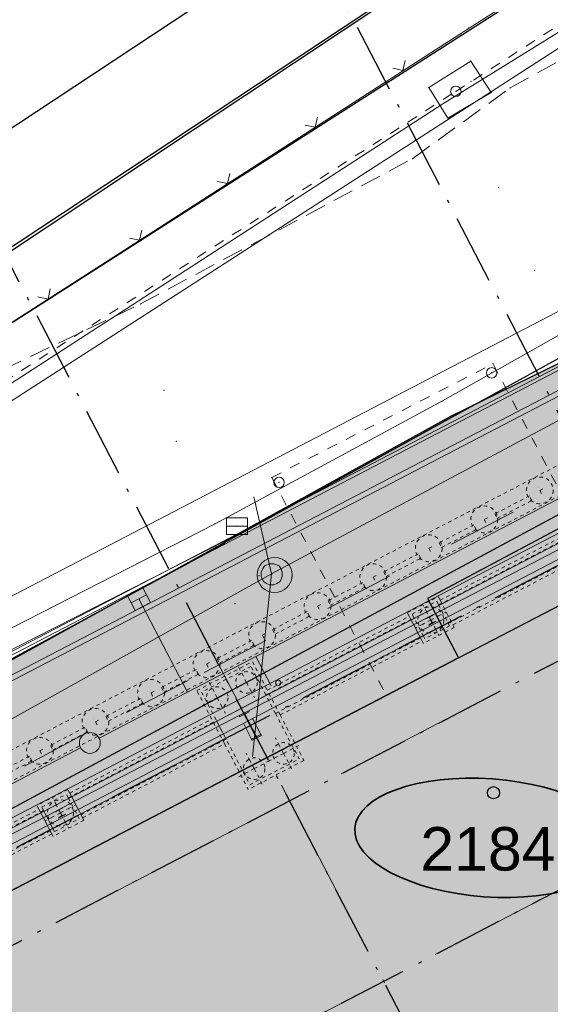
# Model space of a CAD drawing. Header units: metres. Extents: x -535942 to -530626, y -1087729 to -1086275.
# Tile 70 of 112: x -534317 to -534302, y -1086897 to -1086869. Entities that reach past the tile are written whole.
import ezdxf

# ---------------------------------------------------------------- set-up
doc = ezdxf.new("R2010")
doc.units = ezdxf.units.M
for name, pattern in [('A_CARA_07', [7, 5, -2]), ('A_CARA_15', [7.6, 5, -1.3, 0, -1.3]), ('A_CARA_16', [11.4, 6, -1.8, 0, -1.8, 0, -1.8]), ('B_CARA_02', [2, 1, -1]), ('B_CARA_03', [3, 2, -1]), ('C_1', [0.6, 0.3, -0.3]), ('C_2', [0.9, 0.6, -0.3]), ('CONTINOUS', [0]), ('Čerchovaná 20mm', [3000, 2000, -500, 0, -500])]:
    doc.linetypes.add(name, pattern=pattern)
for name, color, linetype in [('17', 7, 'Continuous'), ('18', 7, 'Continuous'), ('2', 7, 'Continuous'), ('23', 7, 'Continuous'), ('25', 7, 'Continuous'), ('8', 7, 'Continuous'), ('_blok katastr', 7, 'Continuous'), ('_blok SS sítě', 7, 'Continuous'), ('_blok zaměření - nové', 7, 'Continuous'), ('_základy', 7, 'Continuous'), ('AG_srafy SS komunikace', 253, 'Continuous'), ('CA_ZÁKLADY PAŽENÍ', 10, 'A_CARA_07'), ('RP_kom_odvodnění', 160, 'Continuous')]:
    doc.layers.add(name, color=color, linetype=linetype)
for name, color, linetype, lineweight in [('AG budovy tence', 240, 'Continuous', 18), ('AG budovy tluste', 240, 'Continuous', 50), ('AG kanal destova', 24, 'G_POTR_626_PN', 35), ('AG plyn', 251, 'G_POTR_632_PN', 13), ('AG silno NN', 251, 'G_VED_660_PN', 13), ('AG_kanal destova', 24, 'G_POTR_626_PN', 35), ('AG_SS kanal_déšť', 251, 'G_POTR_626_PN', 13), ('AG_SS osvětlení', 251, 'HP_04_VO', 13), ('CA_NEVHRA', 3, 'A_CARA_07', 9), ('CA_NEVHRA1_červená', 10, 'A_CARA_16', 25), ('CA_OSY', 5, 'A_CARA_15', 18), ('CA_PAŽENÍ', 10, 'Continuous', 25), ('CA_POHHRA25', 7, 'Continuous', 25), ('CA_REZY', 1, 'Continuous', 50), ('CA_ZAKLADY25', 7, 'Continuous', 18), ('RP_kom_popis', 240, 'Continuous', 35), ('RP_kom_srafy_asfalt', 41, 'Continuous', 18), ('RP_komunikace', 240, 'Continuous', 35)]:
    doc.layers.add(name, color=color, linetype=linetype, lineweight=lineweight)
for name, color, linetype, lineweight, true_color in [('AG_Demolice', 7, 'Continuous', 25, 0xff8000), ('AG_dotčená parcela', 7, 'Continuous', 30, 0x007f00), ('BT_hranice_budov', 7, 'Continuous', 30, 0x007f00), ('RP_kom_zlaby', 7, 'CONTINOUS', 30, 0x5cb0ff)]:
    doc.layers.add(name, color=color, linetype=linetype, lineweight=lineweight, true_color=true_color)
doc.layers.add('AG_revizni oblacek', color=111, linetype='Continuous', plot=False)
for name, color, linetype, true_color in [('BT_BPEJ', 7, 'Continuous', 0x7fffff), ('BT_hranice_parcel', 7, 'Continuous', 0x007f00), ('BT_mapove_znacky', 7, 'Continuous', 0x007f00), ('BT_text_parcel', 7, 'Continuous', 0x007f00), ('BT_vnitrni_kresby', 7, 'Continuous', 0x007f00)]:
    doc.layers.add(name, color=color, linetype=linetype, true_color=true_color)
doc.layers.get('17').off()
doc.styles.add('BT_text_mapy_m', font='arial.ttf', dxfattribs={"height": 5})
doc.styles.add('PM-Poznámka', font='ARIALN.TTF', dxfattribs={"width": 0.8})
doc.styles.add('ROMANS', font='romans')
doc.linetypes.add('G_POTR_626_PN', pattern='A,0.5,-1,2,-6.5,[8,hpfmlin.shx,S=1,R=0,X=0,Y=0],-6.5,2,-1,0.5', length=20)
doc.linetypes.add('G_POTR_632_PN', pattern='A,0.5,-1,2,-6.5,[13,hpfmlin.shx,S=1,R=0,X=0,Y=0],-6.5,2,-1,0.5', length=20)
doc.linetypes.add('G_VED_660_PN', pattern='A,0.5,-1,2,-6.5,[28,hpfmlin.shx,S=1,R=0,X=0,Y=0],-6.5,2,-1,0.5', length=20)
doc.linetypes.add('HP_04_VO', pattern='A,0.5,-1,2,-5,[28,hpfmlin.shx,S=1,R=0,X=0,Y=0],-0.8,["VO",ROMANS,S=1.7,R=0,X=2.75,Y=-0.8],-7,2,-1,0.5', length=19.8)
doc.dimstyles.new('RP_Poznámkový', dxfattribs={"dimscale": 0, "dimtxt": 2, "dimasz": 2, "dimexe": 0, "dimexo": 5, "dimgap": 0.5, "dimtad": 1, "dimzin": 1, "dimtxsty": 'PM-Poznámka', "dimblk": 'ARCHTICK', "dimcen": 2.5, "dimclrd": 256, "dimclre": 256, "dimclrt": 256, "dimadec": 5, "dimazin": 0, "dimtm": 1e-09, "dimtfac": 1, "dimtmove": 1, "dimatfit": 3, "dimldrblk": 'CLOSEDBLANK', "dimfxl": 10, "dimfxlon": 1, "dimtfill": 1, "dimlwd": 13, "dimlwe": 13, "dimarcsym": 0})

# ---------------------------------------------------------------- blocks, each defined once
blk = doc.blocks.new('BT_symbol_404')
at = {"layer": 'BT_mapove_znacky', "lineweight": -3}
blk.add_circle((0, 0), 0.175, dxfattribs=at)
blk = doc.blocks.new('_KATASTR')
at = {"layer": 'AG_dotčená parcela', "color": 3, "lineweight": 35, "true_color": 0x00ff00}
blk.add_ellipse((-534303.619, -1086892.136), major_axis=(3.835, -0.276), ratio=0.441498, dxfattribs=at)
at = {"layer": 'BT_BPEJ', "lineweight": -3}
blk.add_lwpolyline([(-534567.99, -1086985.9), (-534456, -1086953), (-534436.78, -1086944.4), (-534394.5, -1086925.5), (-534377.62, -1086916.03), (-534353.5, -1086902.5), (-534344.98, -1086895.04), (-534338.35, -1086889.24), (-534337.5, -1086888.5), (-534101, -1086732), (-533977.7, -1086657.11), (-533966, -1086650), (-533802, -1086557.5)], dxfattribs=at)
at = {"layer": 'BT_hranice_budov', "lineweight": -3}
blk.add_lwpolyline([(-534273.16, -1086880.49), (-534281.13, -1086884.61), (-534288.98, -1086888.66), (-534294.48, -1086891.5), (-534292.19, -1086896.86), (-534294.49, -1086898.07), (-534322.75, -1086913), (-534326.38, -1086914.91), (-534331.97, -1086905.23), (-534333.59, -1086902.12), (-534304.47, -1086886.96), (-534300.03, -1086884.65), (-534277.03, -1086872.68)], dxfattribs=at)
at = {"layer": 'BT_hranice_parcel', "lineweight": -3}
for points in [[(-533930.39, -1086626.94), (-533977.71, -1086657.09), (-534027.69, -1086688.36), (-534051.88, -1086704.35), (-534053, -1086704.99), (-534093.1, -1086730.54), (-534099.49, -1086734.79), (-534123.96, -1086749.86), (-534172.7, -1086780.69), (-534236.19, -1086822.11), (-534301.1, -1086864.48), (-534361.33, -1086904.52), (-534389.95, -1086921.75), (-534421.31, -1086936.84), (-534457.42, -1086954.5), (-534485.18, -1086964.81)], [(-534493.78, -1086969.89), (-534465.8, -1086959.93), (-534429.9, -1086944.73), (-534384.85, -1086920.69), (-534356.67, -1086902.53), (-534277.7, -1086851.96), (-534273.32, -1086849.11), (-534236.73, -1086825.56), (-534052.87, -1086705.47), (-533854.49, -1086591.17)], [(-534198.96, -1086836), (-534210.92, -1086842.13), (-534222.39, -1086848.06), (-534226.92, -1086849.68), (-534229.45, -1086849.17), (-534234.16, -1086847.82), (-534239.74, -1086847.8), (-534244.99, -1086849.4), (-534260.32, -1086856.66), (-534281.87, -1086868.15), (-534295.05, -1086874.75), (-534338.12, -1086898.49), (-534383.25, -1086923.8)], [(-534278.2, -1086870.91), (-534280.81, -1086872.42), (-534283.9, -1086873.33), (-534336.41, -1086901.56), (-534380.73, -1086926.26), (-534387.36, -1086930.06), (-534395.68, -1086937.38), (-534400.23, -1086943.77), (-534402.1, -1086949.28), (-534402.94, -1086954.59), (-534401.71, -1086960.85), (-534397.72, -1086964.65), (-534394.01, -1086965.74), (-534388.06, -1086961.48), (-534382.1, -1086954.4), (-534380.8, -1086952.07), (-534380.09, -1086950.32), (-534377.66, -1086948.55)], [(-534277.03, -1086872.68), (-534300.03, -1086884.65), (-534300.94, -1086882.9), (-534305.36, -1086885.26), (-534304.47, -1086886.96), (-534333.59, -1086902.12), (-534331.97, -1086905.23)]]:
    blk.add_lwpolyline(points, dxfattribs=at)
at = {"layer": 'BT_vnitrni_kresby', "lineweight": -3}
for points in [[(-534363.29, -1086902.12), (-534302.56, -1086861.97)], [(-534304.47, -1086886.96), (-534300.03, -1086884.65)]]:
    blk.add_lwpolyline(points, dxfattribs=at)
at = {"layer": 'BT_mapove_znacky', "lineweight": -3}
blk.add_blockref('BT_symbol_404', (-534303.468, -1086890.839), dxfattribs=at)
at = {"layer": 'BT_text_parcel', "lineweight": -3, "style": 'BT_text_mapy_m'}
blk.add_text('2184', height=1.25, dxfattribs=at).set_placement((-534305.569, -1086893.077))
blk = doc.blocks.new('kanalizace SS')
at = {"layer": 'AG_SS kanal_déšť', "ltscale": 0.7}
for p, q in [((-534309.85, -1086884.55), (-534300.23, -1086879.41)), ((-534336.78, -1086899.57), (-534309.85, -1086884.55)), ((-534309.85, -1086884.55), (-534310.395, -1086889.809))]:
    blk.add_line(p, q, dxfattribs=at)
blk.add_lwpolyline([(-534310.353, -1086882.333), (-534309.85, -1086884.55)], dxfattribs=at)
blk = doc.blocks.new('ss plyn')
at = {"layer": 'AG plyn', "color": 251, "lineweight": 15, "ltscale": 0.5}
for p, q in [((-534277.956, -1086854.287), (-534304.922, -1086871.042)), ((-534277.956, -1086854.287), (-534304.922, -1086871.042)), ((-534304.922, -1086871.042), (-534318.48, -1086879.813)), ((-534304.922, -1086871.042), (-534318.48, -1086879.813))]:
    blk.add_line(p, q, dxfattribs=at)
blk = doc.blocks.new('SS nízké napětí')
at = {"layer": 'AG silno NN', "ltscale": 0.7}
blk.add_line((-534331.2978, -1086888.58951), (-534290.8331, -1086862.49948), dxfattribs=at)
blk = doc.blocks.new('ss_vo')
at = {"layer": 'AG_SS osvětlení', "ltscale": 0.7}
blk.add_line((-534317.8484, -1086885.4622), (-534284.3182, -1086868.0014), dxfattribs=at)
blk = doc.blocks.new('Z620')
at = {"color": 0, "lineweight": -2}
for p, q in [((-0.21, 0.24), (-0.06, 0.3)), ((-0.06, 0.3), (0.06, 0.3)), ((0.06, 0.3), (0.21, 0.24)), ((-0.3, 0.06), (-0.27, 0.15)), ((-0.3, -0.06), (-0.3, 0.06)), ((-0.27, 0.15), (-0.21, 0.24)), ((0.21, 0.24), (0.27, 0.15)), ((0.27, 0.15), (0.3, 0.06)), ((0.3, 0.06), (0.3, -0.06)), ((-0.24, -0.21), (-0.3, -0.06)), ((-0.15, -0.27), (-0.24, -0.21)), ((-0.06, -0.3), (-0.15, -0.27)), ((0.15, -0.27), (0.06, -0.3)), ((0.24, -0.21), (0.15, -0.27)), ((0.3, -0.06), (0.24, -0.21)), ((0.06, -0.3), (-0.06, -0.3))]:
    blk.add_line(p, q, dxfattribs=at)
blk = doc.blocks.new('Z38')
at = {"color": 0, "lineweight": -2}
for p, q in [((0.3, 0.24), (-0.3, 0.24)), ((-0.3, 0.24), (-0.3, -0.24)), ((-0.3, 0), (0.3, 0)), ((0.3, -0.24), (0.3, 0.24)), ((-0.3, -0.24), (0.3, -0.24))]:
    blk.add_line(p, q, dxfattribs=at)
blk = doc.blocks.new('Z212')
at = {"color": 0, "lineweight": -2}
for p, q in [((-0.21, 0.21), (0, 0)), ((0, 0), (0.21, 0.21))]:
    blk.add_line(p, q, dxfattribs=at)
blk = doc.blocks.new('Z15')
at = {"layer": '23', "color": 0, "lineweight": -2}
blk.add_circle((0, 0), 0.15, dxfattribs=at)
blk = doc.blocks.new('Zaměření - zekan')
at = {"layer": 'AG_srafy SS komunikace', "transparency": 33554516}
h = blk.add_hatch(color=256, dxfattribs=at)
h.dxf.hatch_style = 1
h.paths.add_polyline_path([(-534240.26, -1086848.01), (-534242.39, -1086848.54), (-534243.974, -1086849.136), (-534248.67, -1086851.22), (-534254.11, -1086853.75), (-534260.09, -1086856.64), (-534264.42, -1086858.86), (-534270.39, -1086862.11), (-534275.64, -1086864.95), (-534281.45, -1086868.07), (-534281.659, -1086868.183), (-534285.72, -1086869.95), (-534292.582, -1086873.477), (-534300.99, -1086878.21), (-534304.7, -1086880.03), (-534311.17, -1086883.6), (-534311.21, -1086883.69), (-534319, -1086887.9), (-534326.28, -1086891.8), (-534333.68, -1086895.85), (-534341.033, -1086899.872), (-534342.39, -1086900.59), (-534348.52, -1086904), (-534357.39, -1086909.18), (-534363.51, -1086912.76), (-534368.15, -1086915.35), (-534368.58, -1086915.38), (-534371.67, -1086917.17), (-534371.6, -1086917.36), (-534374.61, -1086918.91), (-534375.85, -1086919.55), (-534383.298, -1086923.67), (-534387.62, -1086926.167), (-534390.99, -1086928.47), (-534395.26, -1086932.19), (-534398.39, -1086935.37), (-534401.04, -1086938.71), (-534403.34, -1086942.64), (-534405.25, -1086947.26), (-534406.47, -1086948.88), (-534407.31, -1086949.26), (-534408.77, -1086950.15), (-534411.9, -1086951.42), (-534412.44, -1086951.7), (-534411.572, -1086955.25), (-534406.31, -1086953.97), (-534406.43, -1086955.99), (-534406.92, -1086958.84), (-534407.82, -1086961.82), (-534408.73, -1086963.55), (-534410.13, -1086965.71), (-534411.33, -1086966.62), (-534411.44, -1086966.66), (-534412.09, -1086967.39), (-534412.79, -1086968.05), (-534413.62, -1086968.71), (-534414.49, -1086969.26), (-534416.26, -1086969.93), (-534415.54, -1086973.73), (-534414.56, -1086973.85), (-534413.62, -1086974.05), (-534405.67, -1086972.87), (-534403.64, -1086972.67), (-534402.63, -1086972.81), (-534401.62, -1086973.13), (-534400.5, -1086973.63), (-534397.57, -1086975.25), (-534395.92, -1086976.46), (-534395, -1086977.42), (-534392.36, -1086981.04), (-534391.77, -1086982.25), (-534391.1, -1086982), (-534390.78, -1086982.85), (-534391.39, -1086983.1), (-534390.58, -1086985.29), (-534390.25, -1086986.4), (-534390.1, -1086987.69), (-534390.06, -1086988.65), (-534390.2, -1086989.8), (-534390.5, -1086990.92), (-534391.16, -1086992.45), (-534391.4, -1086992.91), (-534381.94, -1086987.31), (-534382.24, -1086986.32), (-534382.32, -1086985.31), (-534382.16, -1086984.27), (-534381.82, -1086983.34), (-534381.32, -1086982.44), (-534380.71, -1086981.63), (-534379.98, -1086980.93), (-534379.21, -1086980.3), (-534378.39, -1086979.72), (-534377.467, -1086979.211), (-534373.711, -1086977.112), (-534372.583, -1086976.508), (-534371.89, -1086976.12), (-534371.16, -1086975.66), (-534367.03, -1086973.76), (-534365.62, -1086973.12), (-534362.45, -1086971.42), (-534362.565, -1086971.198), (-534357.153, -1086968.396), (-534349.974, -1086964.676), (-534344.031, -1086961.597), (-534335.38, -1086957.063), (-534329.65, -1086954.06), (-534329.53, -1086954.31), (-534329, -1086954.29), (-534328.53, -1086954.37), (-534328.09, -1086954.52), (-534327.64, -1086954.75), (-534327.21, -1086955.13), (-534326.4, -1086956.7), (-534323.4, -1086955.17), (-534324.27, -1086953.55), (-534324.32, -1086953.03), (-534324.26, -1086952.54), (-534324.13, -1086952.05), (-534323.82, -1086951.55), (-534323.49, -1086951.1), (-534311.67, -1086944.94), (-534305.34, -1086941.6), (-534300.39, -1086939.07), (-534294.798, -1086936.104), (-534294.97, -1086935.8), (-534290.77, -1086933.636), (-534286.14, -1086931.26), (-534286.02, -1086931.42), (-534285.95, -1086931.48), (-534281.89, -1086929.385), (-534271.3, -1086923.94), (-534268.39, -1086922.44), (-534266.57, -1086921.49), (-534263.17, -1086919.71), (-534259.895, -1086918.003), (-534258.72, -1086917.39), (-534257.63, -1086916.91), (-534256.65, -1086916.73), (-534255.56, -1086916.71), (-534254.93, -1086916.98), (-534253.92, -1086917.86), (-534252.78, -1086919.28), (-534251.69, -1086920.86), (-534249.08, -1086925.78), (-534247.53, -1086928.67), (-534240.07, -1086924.81), (-534241.74, -1086921.65), (-534244.189, -1086916.906), (-534244.46, -1086916.38), (-534245.17, -1086914.8), (-534245.34, -1086913.82), (-534245.4, -1086912.79), (-534245.16, -1086911.8), (-534244.75, -1086910.85), (-534244.21, -1086909.95), (-534243.65, -1086909.23), (-534242.81, -1086908.49), (-534241.96, -1086907.93), (-534238.92, -1086906.61), (-534233.75, -1086904.35), (-534231.72, -1086903.63), (-534231.12, -1086903.38), (-534222.86, -1086899.98), (-534221.64, -1086899.45), (-534215.26, -1086896.83), (-534209.18, -1086894.35), (-534207.62, -1086893.82), (-534206.23, -1086893.48), (-534204.6, -1086893.25), (-534203.26, -1086893.19), (-534201.71, -1086893.25), (-534200.38, -1086893.427), (-534199.2, -1086893.7), (-534197.72, -1086894.19), (-534196.37, -1086894.9), (-534195.14, -1086895.82), (-534194.07, -1086896.96), (-534193.35, -1086897.92), (-534192.6, -1086899.44), (-534189.28, -1086891.78), (-534190.21, -1086891.25), (-534190.71, -1086890.67), (-534191, -1086890.06), (-534191.12, -1086889.29), (-534191.03, -1086888.49), (-534190.77, -1086887.8), (-534190.37, -1086887.08), (-534189.77, -1086886.62), (-534189.02, -1086886.35), (-534188.25, -1086886.41), (-534187.49, -1086886.8), (-534187, -1086887.35), (-534186.63, -1086888.11), (-534186.43, -1086889.03), (-534186.44, -1086889.87), (-534176.56, -1086889.35), (-534177.65, -1086886.35), (-534179.05, -1086882.57), (-534179.03, -1086882.09), (-534178.78, -1086881.7), (-534177.003, -1086880.974), (-534171.47, -1086878.73), (-534168.599, -1086877.516), (-534164.678, -1086875.911), (-534163.53, -1086875.46), (-534162.56, -1086875.05), (-534161.21, -1086874.87), (-534158.44, -1086876.72), (-534157.24, -1086876.86), (-534152.2, -1086873.32), (-534150.4, -1086872.02), (-534148.76, -1086870.34), (-534147.72, -1086869.64), (-534147.78, -1086868.94), (-534147.38, -1086868.62), (-534145.94, -1086867.86), (-534144.5, -1086867.1), (-534142.98, -1086868.83), (-534139.47, -1086866.78), (-534139.23, -1086867.11), (-534139.46, -1086867.68), (-534138.99, -1086868.33), (-534117.868, -1086863.128), (-534113.56, -1086852.87), (-534114.37, -1086851.52), (-534114.78, -1086850.57), (-534115.01, -1086849.57), (-534115.14, -1086848.49), (-534115.1, -1086846.51), (-534114.61, -1086844.2), (-534114.35, -1086844.04), (-534113.74, -1086841.96), (-534113.25, -1086840.97), (-534112.53, -1086839.04), (-534112.01, -1086837.76), (-534111.58, -1086837.05), (-534111.22, -1086836.67), (-534110.4, -1086836), (-534109.57, -1086835.59), (-534107.574, -1086834.453), (-534105.261, -1086833.135), (-534102.914, -1086831.772), (-534099.15, -1086829.58), (-534093.838, -1086826.49), (-534089.789, -1086824.133), (-534088.77, -1086823.54), (-534084.12, -1086821.01), (-534085.871, -1086817.863), (-534090.54, -1086820.46), (-534093.59, -1086822.14), (-534094.49, -1086822.57), (-534095.48, -1086822.88), (-534096.44, -1086822.95), (-534097.57, -1086822.86), (-534098.46, -1086822.57), (-534101.43, -1086820.53), (-534103.51, -1086818.2), (-534105.97, -1086814.25), (-534107.99, -1086810.23), (-534109.55, -1086807.26), (-534111.07, -1086804.41), (-534111.9, -1086802.88), (-534116.5, -1086794.06), (-534117.17, -1086792.06), (-534117.42, -1086790.69), (-534117.39, -1086789.25), (-534117.19, -1086787.5), (-534116.66, -1086785.76), (-534115.86, -1086784.28), (-534114.92, -1086782.83), (-534113.95, -1086781.82), (-534112.79, -1086780.91), (-534108.66, -1086778.44), (-534110.505, -1086775.354), (-534114.85, -1086777.87), (-534116.37, -1086778.45), (-534117.72, -1086778.78), (-534118.78, -1086778.9), (-534119.79, -1086778.87), (-534120.72, -1086778.71), (-534122.33, -1086778.24), (-534123.61, -1086777.53), (-534124.14, -1086776.51), (-534124.5, -1086775.53), (-534124.78, -1086773.93), (-534124.92, -1086772.42), (-534124.95, -1086770.88), (-534124.84, -1086769.37), (-534124.65, -1086767.87), (-534124.34, -1086766.41), (-534123.95, -1086764.94), (-534123.48, -1086763.55), (-534122.531, -1086761.319), (-534122.48, -1086761.2), (-534121.67, -1086759.91), (-534120.71, -1086758.7), (-534119.94, -1086758), (-534115.095, -1086754.803), (-534112.489, -1086753.118), (-534108.92, -1086750.81), (-534112.62, -1086746.13), (-534115.807, -1086748.182), (-534119.268, -1086750.409), (-534123.55, -1086753.29), (-534125.75, -1086754.94), (-534127.24, -1086756.26), (-534128.21, -1086757.38), (-534129.07, -1086758.68), (-534129.99, -1086760.43), (-534130.79, -1086762.3), (-534131.77, -1086765.256), (-534132.17, -1086766.67), (-534132.754, -1086769.154), (-534133.08, -1086770.92), (-534132.94, -1086773.13), (-534131.84, -1086777.78), (-534132.14, -1086777.97), (-534130.89, -1086781.58), (-534129.44, -1086783.59), (-534126.631, -1086788.645), (-534124.24, -1086793.34), (-534123.65, -1086795.82), (-534123.48, -1086797.42), (-534123.973, -1086799.534), (-534124.97, -1086801.52), (-534126.17, -1086803.45), (-534127.54, -1086804.78), (-534127.92, -1086804.75), (-534132.58, -1086807.28), (-534139.56, -1086810.01), (-534146.11, -1086812.58), (-534152.72, -1086815.14), (-534159.36, -1086817.74), (-534166.12, -1086820.4), (-534174.33, -1086823.85), (-534182.75, -1086826.87), (-534190.84, -1086831.94), (-534200.46, -1086836.84), (-534206.25, -1086839.79), (-534206.69, -1086840.05), (-534208.746, -1086841.112), (-534210.685, -1086842.126), (-534215.801, -1086844.801), (-534222.31, -1086848.04), (-534225.67, -1086849.34), (-534227.09, -1086849.34), (-534228.34, -1086849.44), (-534229.373, -1086849.268), (-534230.35, -1086849.04), (-534234.18, -1086847.95), (-534236.16, -1086847.74), (-534238.29, -1086847.76)])
h.paths.add_polyline_path([(-534391.83, -1086964.99), (-534388.99, -1086967.75), (-534389.32, -1086968.65), (-534389.03, -1086969.71), (-534388.91, -1086968.78), (-534388.57, -1086967.76), (-534388.06, -1086966.84), (-534386.87, -1086965.26), (-534384.26, -1086962.14), (-534380.15, -1086957.28), (-534377.72, -1086954.43), (-534375.258, -1086953.139), (-534377.42, -1086949), (-534378.23, -1086949.37), (-534378.17, -1086949.49), (-534379.06, -1086949.91), (-534380.6, -1086951.93), (-534380.7, -1086951.86), (-534381.58, -1086953.7), (-534381.483, -1086953.784), (-534383.82, -1086956.48), (-534386.678, -1086959.782), (-534387.92, -1086961.27), (-534389.99, -1086963.67), (-534390.75, -1086964.34), (-534391.55, -1086964.89)], flags=16)
at = {"layer": '18', "color": 252, "lineweight": 15}
for p in [(-534304.17, -1086868.86), (-534304.12, -1086869.81), (-534304.11, -1086870.39), (-534305.33, -1086870.57), (-534304.55, -1086870.68), (-534303.53, -1086870.71), (-534302.99, -1086870.58), (-534304.78, -1086871.45), (-534305.79, -1086872.61), (-534303.32, -1086873.44), (-534314.9, -1086875.77), (-534302.28, -1086875.82), (-534313.61, -1086876.79), (-534303.48, -1086878.51), (-534303.52, -1086878.77), (-534312.94, -1086879.27), (-534304.93, -1086879.58), (-534304.7, -1086880.03), (-534312.58, -1086880.74), (-534309.84, -1086881.78), (-534309.63, -1086881.92), (-534311.47, -1086883.11), (-534310.84, -1086883.18), (-534311.21, -1086883.69), (-534311.17, -1086883.6), (-534309.95, -1086884.11), (-534309.84, -1086884.56), (-534310.21, -1086884.6), (-534309.26, -1086884.64), (-534310.08, -1086884.97), (-534310.9, -1086885.41)]:
    blk.add_point(p, dxfattribs=at)
at = {"layer": '2', "color": 251, "linetype": 'C_1', "lineweight": 15}
for p, q in [((-534304.55, -1086870.68), (-534291.15, -1086862.05)), ((-534318.04, -1086879.35), (-534304.55, -1086870.68)), ((-534309.84, -1086881.78), (-534303.48, -1086878.51)), ((-534303.48, -1086878.51), (-534300.29, -1086884.59)), ((-534306.63, -1086887.88), (-534309.84, -1086881.78))]:
    blk.add_line(p, q, dxfattribs=at)
at = {"layer": '2', "color": 251, "lineweight": 15}
for p, q in [((-534304.93, -1086879.58), (-534301.37, -1086877.56)), ((-534304.7, -1086880.03), (-534300.99, -1086878.21)), ((-534311.47, -1086883.11), (-534304.93, -1086879.58)), ((-534311.17, -1086883.6), (-534304.7, -1086880.03)), ((-534319.54, -1086887.24), (-534311.47, -1086883.11)), ((-534311.17, -1086883.6), (-534319.22, -1086887.69)), ((-534319, -1086887.9), (-534311.21, -1086883.69)), ((-534311.21, -1086883.69), (-534311.17, -1086883.6))]:
    blk.add_line(p, q, dxfattribs=at)
at = {"layer": '2', "color": 252, "lineweight": 15}
blk.add_circle((-534309.76, -1086884.58), 0.504, dxfattribs=at)
at = {"layer": '23', "color": 252, "lineweight": 15}
for p, q in [((-534304.17, -1086868.86), (-534296.98, -1086864.26)), ((-534314.9, -1086875.77), (-534304.17, -1086868.86)), ((-534304.12, -1086869.81), (-534305.33, -1086870.57)), ((-534303.53, -1086870.71), (-534304.12, -1086869.81)), ((-534305.33, -1086870.57), (-534304.78, -1086871.45)), ((-534304.78, -1086871.45), (-534303.53, -1086870.71)), ((-534322.58, -1086880.71), (-534314.9, -1086875.77))]:
    blk.add_line(p, q, dxfattribs=at)
at = {"layer": '25', "color": 252, "linetype": 'C_2', "lineweight": 15}
for p, q in [((-534302.99, -1086870.58), (-534295.82, -1086866.65)), ((-534305.79, -1086872.61), (-534302.99, -1086870.58)), ((-534313.61, -1086876.79), (-534305.79, -1086872.61)), ((-534317.59, -1086878.69), (-534313.61, -1086876.79))]:
    blk.add_line(p, q, dxfattribs=at)
at = {"layer": 'AG_revizni oblacek'}
blk.add_lwpolyline([(-534285.72, -1086869.95), (-534292.582, -1086873.477), (-534300.99, -1086878.21), (-534304.7, -1086880.03), (-534311.17, -1086883.6), (-534311.21, -1086883.69), (-534319, -1086887.9), (-534326.28, -1086891.8), (-534333.68, -1086895.85), (-534341.033, -1086899.872), (-534342.39, -1086900.59), (-534348.52, -1086904), (-534357.39, -1086909.18)], dxfattribs=at)
at = {"layer": '17', "color": 251, "lineweight": 15}
for p in [(-534304.55, -1086870.68), (-534303.52, -1086878.77), (-534309.63, -1086881.92)]:
    blk.add_blockref('Z15', p, dxfattribs=at)
at = {"layer": '23', "color": 252, "lineweight": 15}
for p, rotation in [((-534306.07, -1086870.08), 32.80000000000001), ((-534308.59, -1086871.71), 32.80000000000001), ((-534311.11, -1086873.33), 32.80000000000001), ((-534313.64, -1086874.96), 32.80000000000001), ((-534316.27, -1086876.65), 32.7)]:
    blk.add_blockref('Z212', p, dxfattribs=dict(at, rotation=rotation))
at = {"layer": '8', "color": 252, "lineweight": 15}
for name, p in [('Z38', (-534310.84, -1086883.18)), ('Z620', (-534309.84, -1086884.56))]:
    blk.add_blockref(name, p, dxfattribs=at)
blk = doc.blocks.new('_ARCHTICK')
at = {"color": 0, "linetype": 'ByBlock', "const_width": 0.15}
blk.add_lwpolyline([(-0.5, -0.5), (0.5, 0.5)], dxfattribs=at)
blk = doc.blocks.new('*D80')
at = {"layer": 'AG_revizni oblacek', "linetype": 'Continuous', "lineweight": 13, "transparency": 16777216}
blk.add_arc((-534367.33, -1086974.04), 37.062, 0, 27.5135, dxfattribs=at)
at = {"layer": 'Defpoints', "color": 0, "transparency": 16777216}
for p in [(-534209.374, -1086891.766), (-534367.33, -1086974.04), (-534367.33, -1086974.04), (-534334.536, -1086974.04)]:
    blk.add_point(p, dxfattribs=at)
at = {"layer": 'AG_revizni oblacek', "lineweight": 13, "transparency": 16777216, "xscale": 2, "yscale": 2, "zscale": 2}
for p, rotation in [((-534334.46, -1086956.919), 117.5134533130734), ((-534330.268, -1086974.04), 270.0000000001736)]:
    blk.add_blockref('_ARCHTICK', p, dxfattribs=dict(at, rotation=rotation))
at = {"layer": 'AG_revizni oblacek', "lineweight": -3, "transparency": 16777216, "insert": (-534329.678, -1086964.822), "char_height": 2, "attachment_point": 5, "rotation": 283.7567, "style": 'PM-Poznámka', "bg_fill": 3, "box_fill_scale": 1.1, "bg_fill_color": 256, "bg_fill_true_color": 13158600, "bg_fill_transparency": 0}
blk.add_mtext('27,51345°', dxfattribs=at)
at = {"layer": 'Defpoints', "color": 0, "transparency": 16777216}
blk.add_point((-534330.742, -1086968.133), dxfattribs=at)
blk = doc.blocks.new('_ClosedBlank')
at = {"color": 0, "linetype": 'ByBlock', "lineweight": -2}
for p, q in [((-1, 0.167), (0, 0)), ((-1, 0.167), (-1, -0.167)), ((0, 0), (-1, -0.167))]:
    blk.add_line(p, q, dxfattribs=at)
blk = doc.blocks.new('půdorys nový')
at = {"color": 251, "lineweight": 15}
for p, q in [((108.007, 62.106), (107.787, 62.106)), ((107.787, 62.106), (107.787, 62.095)), ((107.787, 62.095), (107.875, 62.095)), ((107.893, 62.077), (107.893, 61.925)), ((107.9, 61.925), (107.9, 62.077)), ((107.918, 62.095), (108.007, 62.095)), ((108.007, 62.095), (108.007, 62.106)), ((114.047, 62.106), (113.747, 62.106)), ((113.747, 62.106), (113.747, 62.073)), ((113.747, 62.073), (113.858, 62.073)), ((113.888, 62.043), (113.888, 61.369)), ((113.906, 61.369), (113.906, 62.043)), ((113.936, 62.073), (114.047, 62.073)), ((114.047, 62.073), (114.047, 62.106)), ((120.007, 62.106), (119.787, 62.106)), ((119.787, 62.106), (119.787, 62.095)), ((119.787, 62.095), (119.875, 62.095)), ((119.893, 62.077), (119.893, 61.925)), ((119.9, 61.925), (119.9, 62.077)), ((119.918, 62.095), (120.007, 62.095)), ((120.007, 62.095), (120.007, 62.106)), ((107.875, 61.907), (107.787, 61.907)), ((107.787, 61.907), (107.787, 61.896)), ((107.787, 61.896), (108.007, 61.896)), ((108.007, 61.907), (107.918, 61.907)), ((108.007, 61.896), (108.007, 61.907)), ((113.748, 61.34), (113.748, 61.856)), ((114.046, 61.856), (114.046, 61.34)), ((119.875, 61.907), (119.787, 61.907)), ((119.787, 61.907), (119.787, 61.896)), ((119.787, 61.896), (120.007, 61.896)), ((120.007, 61.907), (119.918, 61.907)), ((120.007, 61.896), (120.007, 61.907)), ((113.858, 61.339), (113.747, 61.339)), ((113.747, 61.339), (113.747, 61.306)), ((113.747, 61.306), (114.047, 61.306)), ((113.858, 61.34), (113.748, 61.34)), ((113.888, 61.37), (113.858, 61.34)), ((113.936, 61.34), (113.906, 61.37)), ((114.046, 61.34), (113.936, 61.34)), ((114.047, 61.339), (113.936, 61.339)), ((114.047, 61.306), (114.047, 61.339))]:
    blk.add_line(p, q, dxfattribs=at)
for centre, radius, start, end in [((107.875, 62.077), 0.018, 0, 90), ((107.918, 62.077), 0.018, 90, 180), ((113.858, 62.043), 0.03, 0, 90), ((113.936, 62.043), 0.03, 90, 180), ((119.875, 62.077), 0.018, 0, 90), ((119.918, 62.077), 0.018, 90, 180), ((107.875, 61.925), 0.018, 270, 0), ((107.918, 61.925), 0.018, 180, 270), ((119.875, 61.925), 0.018, 270, 0), ((119.918, 61.925), 0.018, 180, 270), ((113.858, 61.369), 0.03, 270, 0), ((113.936, 61.369), 0.03, 180, 270)]:
    blk.add_arc(centre, radius, start, end, dxfattribs=at)
at = {"layer": 'CA_OSY', "color": 251, "lineweight": 15}
for p, q in [((113.896, 16.271), (113.897, 64.266)), ((23.167, 61.706), (318.349, 61.706)), ((23.167, 59.266), (318.349, 59.266)), ((23.167, 53.418), (316.818, 53.418))]:
    blk.add_line(p, q, dxfattribs=at)
at = {"layer": 'CA_POHHRA25', "color": 251, "lineweight": 15}
for p, q in [((107.787, 62.105), (102.047, 62.105)), ((113.747, 62.105), (108.007, 62.105)), ((119.787, 62.105), (114.047, 62.105)), ((125.747, 62.105), (120.007, 62.105))]:
    blk.add_line(p, q, dxfattribs=at)
at = {"layer": 'CA_REZY', "color": 251, "lineweight": 15}
for p, q in [((113.147, 62.265), (102.397, 62.265)), ((114.647, 62.265), (113.147, 62.265)), ((125.147, 62.265), (114.647, 62.265)), ((101.397, 61.855), (113.888, 61.855)), ((113.906, 61.855), (125.147, 61.855))]:
    blk.add_line(p, q, dxfattribs=at)
for start, end in [(0, 180), (180, 270), (270, 0)]:
    blk.add_arc((115.177, 62.426), 0.075, start, end, dxfattribs=at)
blk = doc.blocks.new('A$Cfe14903b')
at = {"layer": 'CA_OSY', "color": 0, "ltscale": 0.25}
for p, q in [((100, 0), (-100, 0)), ((0, -100), (0, 100))]:
    blk.add_line(p, q, dxfattribs=at)
at = {"layer": 'CA_ZÁKLADY PAŽENÍ', "color": 0, "lineweight": -2, "ltscale": 0.5}
blk.add_circle((0, 0), 385, dxfattribs=at)
blk = doc.blocks.new('A$Ca459e306')
at = {"layer": 'CA_NEVHRA1_červená', "color": 251, "linetype": 'B_CARA_03', "lineweight": 13, "ltscale": 0.7}
for p, q in [((74031, 4990), (173490, 4990)), ((73949, 4190), (173490, 4190))]:
    blk.add_line(p, q, dxfattribs=at)
at = {"layer": 'CA_ZÁKLADY PAŽENÍ', "color": 251, "linetype": 'B_CARA_03', "lineweight": 13, "ltscale": 0.5}
for points in [[(77930, 4590), (77930, 4440), (79050, 4440), (79050, 4590)], [(79730, 4590), (79730, 4440), (80850, 4440), (80850, 4590)], [(81530, 4590), (81530, 4440), (82650, 4440), (82650, 4590)], [(83330, 4590), (83330, 4440), (84450, 4440), (84450, 4590)], [(85130, 4590), (85130, 4440), (86250, 4440), (86250, 4590)], [(86930, 4590), (86930, 4440), (88050, 4440), (88050, 4590)], [(88730, 4590), (88730, 4440), (89850, 4440), (89850, 4590)], [(90530, 4590), (90530, 4440), (91650, 4440), (91650, 4590)], [(92330, 4590), (92330, 4440), (93450, 4440), (93450, 4590)], [(94130, 4590), (94130, 4440), (95250, 4440), (95250, 4590)]]:
    blk.add_lwpolyline(points, close=True, dxfattribs=at)
at = {"layer": 'CA_PAŽENÍ', "color": 251, "lineweight": 13}
for p in [(79390, 4590), (81190, 4590), (82990, 4590), (84790, 4590), (86590, 4590), (88390, 4590), (90190, 4590), (91990, 4590), (93790, 4590), (95590, 4590)]:
    blk.add_blockref('A$Cfe14903b', p, dxfattribs=at)
blk = doc.blocks.new('přeložka náhon')
at = {"layer": 'AG kanal destova', "color": 251, "lineweight": 13, "ltscale": 0.7}
for points in [[(-534314.802, -1086889.269), (-534270.996, -1086866.435)], [(-534309.856, -1086887.764), (-534310.296, -1086886.92)], [(-534354.621, -1086910.166), (-534315.334, -1086889.547)]]:
    blk.add_lwpolyline(points, dxfattribs=at)
at = {"layer": 'AG kanal destova', "color": 251, "linetype": 'Continuous', "lineweight": 13, "ltscale": 0.7}
blk.add_circle((-534315.068, -1086889.408), 0.3, dxfattribs=at)
at = {"layer": 'RP_kom_odvodnění', "color": 251, "linetype": 'B_CARA_02', "lineweight": 13, "ltscale": 2}
blk.add_lwpolyline([(-534234.802, -1086847.92), (-534235.522, -1086847.919), (-534270.247, -1086865.794), (-534280.316, -1086871.072), (-534283.332, -1086872.627), (-534283.857, -1086872.912), (-534285.145, -1086873.58), (-534312.239, -1086887.616), (-534315.185, -1086889.132), (-534321.855, -1086892.71), (-534326.603, -1086895.031), (-534330.006, -1086896.796), (-534355.003, -1086910.03), (-534383.949, -1086927.962), (-534385.847, -1086929.193)], dxfattribs=at)
blk = doc.blocks.new('pilota 600 mm - D_620mm-1424623-ZÁKLADY HALY _ DPS')
at = {"layer": 'CA_NEVHRA', "color": 0, "lineweight": -2}
for p, q in [((0, 0), (0, 500)), ((0, 0), (-500, 0)), ((0, 0), (0, -250)), ((0, 0), (500, 0)), ((0, -250), (0, -500))]:
    blk.add_line(p, q, dxfattribs=at)
blk = doc.blocks.new('A$Cf8a33a96')
at = {"layer": 'AG_revizni oblacek', "linetype": 'Čerchovaná 20mm'}
for p, q in [((85090, -9246), (85090, 67435)), ((97090, -9246), (97090, 67435)), ((-6174, 41480), (290263, 41480)), ((-6174, 39040), (290263, 39040)), ((-6174, 33190), (290263, 33190))]:
    blk.add_line(p, q, dxfattribs=at)
at = {"layer": 'CA_NEVHRA', "color": 252, "lineweight": 13}
for p, q in [((85565, 42630), (85565, 43130)), ((85565, 42630), (85065, 42630)), ((85565, 42630), (85565, 42380)), ((85565, 42630), (86065, 42630)), ((79090, 42025), (79090, 42275)), ((85565, 42380), (85565, 42130)), ((91090, 42025), (91090, 42275)), ((79090, 41775), (79090, 42025)), ((91090, 41775), (91090, 42025)), ((78840, 41775), (78590, 41775)), ((79090, 41775), (78840, 41775)), ((79090, 41775), (79090, 41525)), ((79090, 41775), (79340, 41775)), ((79340, 41775), (79590, 41775)), ((90840, 41775), (90590, 41775)), ((91090, 41775), (90840, 41775)), ((91090, 41775), (91090, 41525)), ((91090, 41775), (91340, 41775)), ((91340, 41775), (91590, 41775)), ((79090, 41525), (79090, 41275)), ((91090, 41525), (91090, 41275)), ((84615, 40580), (84615, 40830)), ((84615, 40330), (84615, 40580)), ((84615, 40330), (84115, 40330)), ((84615, 40330), (85115, 40330)), ((84615, 40330), (84615, 39830))]:
    blk.add_line(p, q, dxfattribs=at)
for centre, radius in [((84615, 42630), 310), ((85565, 42630), 310), ((79090, 41775), 375), ((91090, 41775), 375), ((84615, 40330), 310), ((85565, 40330), 310)]:
    blk.add_circle(centre, radius, dxfattribs=at)
at = {"layer": 'CA_POHHRA25', "color": 252, "linetype": 'B_CARA_03', "lineweight": 13}
for p, q in [((78690, 42055), (73890, 42055)), ((73990, 42155), (78590, 42155)), ((78590, 42155), (78590, 41355)), ((78690, 41455), (78690, 42055)), ((79490, 42055), (84290, 42055)), ((79490, 42055), (79490, 41455)), ((79590, 42155), (84190, 42155)), ((79590, 42155), (79590, 41355)), ((84190, 41355), (84190, 42155)), ((84290, 42055), (84290, 41455)), ((85890, 41455), (85890, 42055)), ((85890, 42055), (90690, 42055)), ((85990, 41355), (85990, 42155)), ((85990, 42155), (90590, 42155)), ((90590, 42155), (90590, 41355)), ((90690, 41455), (90690, 42055)), ((91490, 42055), (96290, 42055)), ((91490, 42055), (91490, 41455)), ((91590, 42155), (96190, 42155)), ((91590, 42155), (91590, 41355)), ((73890, 41455), (78690, 41455)), ((78590, 41355), (73990, 41355)), ((84290, 41455), (79490, 41455)), ((79590, 41355), (84190, 41355)), ((85890, 41455), (90690, 41455)), ((85990, 41355), (90590, 41355)), ((91490, 41455), (96290, 41455)), ((91590, 41355), (96190, 41355))]:
    blk.add_line(p, q, dxfattribs=at)
at = {"layer": 'CA_ZAKLADY25', "color": 252, "linetype": 'B_CARA_03', "lineweight": 13}
for p, q in [((84190, 42155), (84190, 43080)), ((84190, 43080), (85990, 43080)), ((85990, 43080), (85990, 42155)), ((85890, 42980), (84290, 42980)), ((84290, 42980), (84290, 39980)), ((85890, 42055), (85890, 42980)), ((78590, 42155), (78590, 42275)), ((79590, 42275), (78590, 42275)), ((78690, 42055), (78690, 42175)), ((78690, 42175), (79490, 42175)), ((79490, 42055), (79490, 42175)), ((79590, 42155), (79590, 42275)), ((90590, 42155), (90590, 42275)), ((90590, 42275), (91590, 42275)), ((90690, 42055), (90690, 42175)), ((90690, 42175), (91490, 42175)), ((91490, 42175), (91490, 42055)), ((91590, 42275), (91590, 42155)), ((78590, 41355), (78590, 42155)), ((78690, 42055), (78690, 41455)), ((79490, 42055), (79490, 41455)), ((79590, 41355), (79590, 42155)), ((84190, 41355), (84190, 42155)), ((85890, 41455), (85890, 42055)), ((85990, 41355), (85990, 42155)), ((90590, 41355), (90590, 42155)), ((90690, 41455), (90690, 42055)), ((91490, 42055), (91490, 41375)), ((91590, 42155), (91590, 41355)), ((78590, 41355), (78590, 41275)), ((78690, 41455), (78690, 41375)), ((78690, 41375), (79490, 41375)), ((79490, 41375), (79490, 41455)), ((79590, 41275), (79590, 41355)), ((84190, 41355), (84190, 39880)), ((85890, 41455), (85890, 39980)), ((85990, 41355), (85990, 39880)), ((90590, 41355), (90590, 41275)), ((90690, 41375), (90690, 41455)), ((91490, 41375), (90690, 41375)), ((91590, 41355), (91590, 41275)), ((79590, 41275), (78590, 41275)), ((91590, 41275), (90590, 41275)), ((84290, 39980), (85890, 39980)), ((85990, 39880), (84190, 39880))]:
    blk.add_line(p, q, dxfattribs=at)
at = {"layer": 'CA_NEVHRA', "color": 252, "lineweight": 13}
blk.add_blockref('pilota 600 mm - D_620mm-1424623-ZÁKLADY HALY _ DPS', (84615, 42630), dxfattribs=at)
at = {"layer": 'CA_NEVHRA', "color": 252, "lineweight": 13, "rotation": 180}
blk.add_blockref('pilota 600 mm - D_620mm-1424623-ZÁKLADY HALY _ DPS', (85565, 40330), dxfattribs=at)
blk = doc.blocks.new('komunikace')
at = {"layer": 'RP_kom_srafy_asfalt', "lineweight": 13, "transparency": 33554577}
h = blk.add_hatch(color=256, dxfattribs=at)
h.dxf.hatch_style = 1
edge = h.paths.add_edge_path()
edge.add_line((-534391.937, -1086929.295), (-534389.687, -1086931.878))
edge.add_line((-534389.687, -1086931.878), (-534388.29, -1086930.76))
edge.add_line((-534388.29, -1086930.76), (-534385.13, -1086928.64))
edge.add_line((-534385.13, -1086928.64), (-534380.465, -1086925.924))
edge.add_line((-534380.465, -1086925.924), (-534371.331, -1086920.606))
edge.add_line((-534371.331, -1086920.606), (-534356.629, -1086912.045))
edge.add_line((-534356.629, -1086912.045), (-534235.818, -1086849.121))
edge.add_line((-534235.818, -1086849.121), (-534236.137, -1086848.507))
edge.add_arc((-534238.629, -1086849.805), 2.809, 27.5134, 118.3493)
edge.add_line((-534239.962, -1086847.333), (-534240.406, -1086847.564))
edge.add_line((-534240.406, -1086847.564), (-534247.261, -1086851.134))
edge.add_line((-534247.261, -1086851.134), (-534253.51, -1086849.957))
edge.add_arc((-534254.436, -1086854.871), 5, 79.3354, 117.5116)
edge.add_line((-534256.745, -1086850.436), (-534272.903, -1086858.852))
edge.add_arc((-534270.593, -1086863.286), 5, 117.5116, 142.4783)
edge.add_line((-534274.559, -1086860.241), (-534281.099, -1086868.758))
edge.add_line((-534281.099, -1086868.758), (-534358.245, -1086908.941))
edge.add_line((-534358.245, -1086908.941), (-534374.554, -1086918.881))
edge.add_line((-534374.554, -1086918.881), (-534374.61, -1086918.91))
edge.add_line((-534374.61, -1086918.91), (-534375.85, -1086919.55))
edge.add_line((-534375.85, -1086919.55), (-534391.416, -1086928.612))
edge.add_line((-534391.416, -1086928.612), (-534391.937, -1086929.295))
at = {"layer": 'AG_kanal destova', "lineweight": 13, "ltscale": 0.7}
blk.add_lwpolyline([(-534313.66, -1086885.267), (-534312.263, -1086887.946)], dxfattribs=at)
at = {"layer": 'RP_kom_zlaby', "lineweight": 13}
blk.add_lwpolyline([(-534313.997, -1086885.161), (-534313.766, -1086885.604), (-534313.323, -1086885.373), (-534313.554, -1086884.93)], close=True, dxfattribs=at)
blk.add_lwpolyline([(-534313.881, -1086885.382), (-534313.438, -1086885.151)], dxfattribs=at)
at = {"layer": 'RP_komunikace', "lineweight": 13}
for points in [[(-534356.629, -1086912.045), (-534300.186, -1086882.646), (-534262.936, -1086863.244), (-534235.818, -1086849.121)], [(-534356.513, -1086912.267), (-534300.071, -1086882.868), (-534262.821, -1086863.466), (-534235.569, -1086849.273)], [(-534358.592, -1086908.276), (-534302.149, -1086878.877), (-534281.471, -1086868.106)], [(-534358.546, -1086908.364), (-534302.103, -1086878.966), (-534281.424, -1086868.195)], [(-534281.198, -1086868.641), (-534301.872, -1086879.409), (-534358.319, -1086908.81)], [(-534281.099, -1086868.758), (-534301.803, -1086879.542), (-534358.245, -1086908.941), (-534374.556, -1086918.877)]]:
    blk.add_lwpolyline(points, dxfattribs=at)

msp = doc.modelspace()

# ---------------------------------------------------------------- block references
at = {"layer": '_blok SS sítě'}
for name in ['kanalizace SS', 'ss plyn']:
    msp.add_blockref(name, (0, 0), dxfattribs=at)
at = {"layer": '_blok zaměření - nové', "linetype": 'ByBlock'}
msp.add_blockref('Zaměření - zekan', (0, 0), dxfattribs=at)
at = {"layer": 'AG budovy tence', "xscale": 0.001, "yscale": 0.001, "zscale": 0.001, "rotation": 27.51344999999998}
msp.add_blockref('A$Ca459e306', (-534384.794, -1086930.38), dxfattribs=at)
at = {"layer": 'RP_kom_popis'}
msp.add_blockref('komunikace', (0, 0), dxfattribs=at)

# ---------------------------------------------------------------- next in the draw order: dimensions: what is measured, and where the dimension line sits
at = {"layer": 'AG_revizni oblacek', "color": 30, "lineweight": -3, "true_color": 0xf8991e}
dim = msp.add_angular_dim_2l(base=(-534330.74177, -1086968.13291), line1=((-534367.32998, -1086974.04001), (-534209.37411, -1086891.76624)), line2=((-534367.33, -1086974.04), (-534334.53597, -1086974.04)), dimstyle='RP_Poznámkový', override={"dimscale": 0}, dxfattribs=at)
dim.commit()
dim.dimension.update_dxf_attribs({"geometry": '*D80', "text_midpoint": (-534329.67806, -1086964.82195)})

# ---------------------------------------------------------------- next in the draw order: hatches: boundary and pattern name
at = {"layer": 'AG_Demolice', "lineweight": -3}
h = msp.add_hatch(dxfattribs=at)
h.set_pattern_fill('ANSI31', color=253, scale=0.3)
h.set_pattern_definition([(72.51345, (0, 0), (-0.9084826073, 0.28620901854), [])])
edge = h.paths.add_edge_path()
edge.add_line((-534348.841, -1086934.302), (-534347.968, -1086936.438))
edge.add_line((-534347.968, -1086936.438), (-534319.478, -1086924.592))
edge.add_line((-534319.478, -1086924.592), (-534274.751, -1086905.167))
edge.add_line((-534274.751, -1086905.167), (-534233.125, -1086875.625))
edge.add_line((-534233.125, -1086875.625), (-534152.599, -1086830.989))
edge.add_line((-534152.599, -1086830.989), (-534105.758, -1086810.767))
edge.add_line((-534105.758, -1086810.767), (-534106.669, -1086808.657))
edge.add_line((-534106.669, -1086808.657), (-534153.614, -1086828.924))
edge.add_line((-534153.614, -1086828.924), (-534203.732, -1086856.704))
edge.add_line((-534203.732, -1086856.704), (-534235.331, -1086874.349))
edge.add_line((-534235.331, -1086874.349), (-534275.887, -1086903.154))
edge.add_line((-534275.887, -1086903.154), (-534320.377, -1086922.476))
edge.add_line((-534320.377, -1086922.476), (-534348.838, -1086934.311))

# ---------------------------------------------------------------- next in the draw order: block references
at = {"layer": '_blok katastr', "lineweight": -3}
msp.add_blockref('_KATASTR', (0, 0), dxfattribs=at)
at = {"layer": '_blok SS sítě'}
for name in ['ss_vo', 'SS nízké napětí']:
    msp.add_blockref(name, (0, 0), dxfattribs=at)
at = {"layer": '_základy', "xscale": 0.001, "yscale": 0.001, "zscale": 0.001, "rotation": 27.51344999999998}
msp.add_blockref('A$Cf8a33a96', (-534366.759, -1086965.005), dxfattribs=at)
at = {"layer": 'AG budovy tence', "rotation": 27.51344999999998}
msp.add_blockref('půdorys nový', (-534382.965, -1086996.251), dxfattribs=at)
at = {"layer": 'AG budovy tluste'}
msp.add_blockref('přeložka náhon', (0, 0), dxfattribs=at)

doc.saveas('drawing.dxf')
